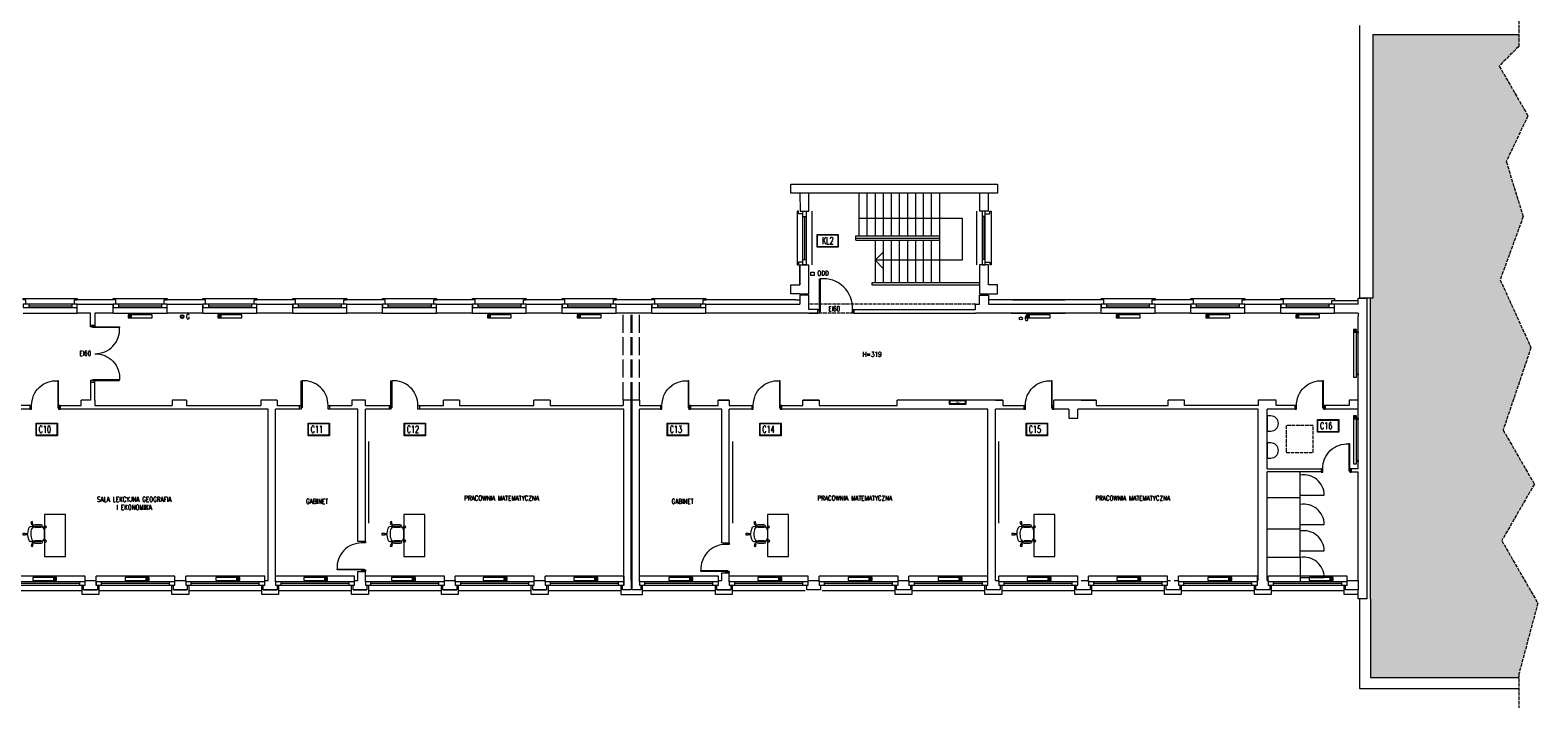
# Model space of a CAD drawing. Header units: millimetres. Extents: x -20020 to 55682, y 3351 to 17623.
# Tile 46 of 49: x 35066 to 40096, y 3665 to 5928. Entities that reach past the tile are written whole.
import ezdxf

# ---------------------------------------------------------------- set-up
doc = ezdxf.new("R2010")
doc.units = ezdxf.units.MM
doc.linetypes.add('ACAD_ISO02W100', pattern=[15, 12, -3])
doc.layers.get('0').update_dxf_attribs({"color": 252, "lineweight": 9})
for name, color, linetype, lineweight in [('0 - przerywana', 252, 'ACAD_ISO02W100', 9), ('0- stolarka', 252, 'Continuous', 9), ('0- widokowe', 252, 'Continuous', 9), ('000 STOLARKA', 252, 'Continuous', 9), ('000- DODATKI', 252, 'Continuous', 9), ('000- ŚCIANY', 252, 'Continuous', 9), ('000-NUMERY SALI', 252, 'Continuous', 9), ('Grzejniki CO na rzucie', 252, 'Continuous', 9), ('PIK_09_MEBLE', 252, 'Continuous', 9)]:
    doc.layers.add(name, color=color, linetype=linetype, lineweight=lineweight)
doc.layers.add('Znaki bezp.', color=10, linetype='Continuous')
doc.styles.add('GENERATED_STYLE_7', font='txt', dxfattribs={"width": 0.8})
doc.styles.get("Standard").update_dxf_attribs({"font": 'romans.shx', "width": 0.7})

# ---------------------------------------------------------------- blocks, each defined once
blk = doc.blocks.new('d90')
at = {"layer": '0- stolarka'}
for points in [[(-270.5, 3071.8), (-270.5, 3161.8), (-267.5, 3161.8), (-267.5, 3071.8), (-270.5, 3071.8)], [(-275.5, 3079.3), (-270.5, 3079.3), (-270.5, 3067.3), (-275.5, 3067.3), (-275.5, 3079.3)], [(-180.5, 3079.3), (-175.5, 3079.3), (-175.5, 3067.3), (-180.5, 3067.3), (-180.5, 3079.3)]]:
    blk.add_lwpolyline(points, dxfattribs=at)
blk.add_lwpolyline([(-180.5, 3079.3, 0.437586), (-267.5, 3161.8, 1.233982)], format="xyb", dxfattribs=at)
blk = doc.blocks.new('drzwi 2x90')
at = {"layer": '0- stolarka'}
for points in [[(5795.1, 5333.8), (5795.1, 5328.8), (5810.1, 5328.8), (5810.1, 5333.8), (5795.1, 5333.8)], [(5802.6, 5328.8), (5712.6, 5328.8), (5712.6, 5325.8), (5802.6, 5325.8), (5802.6, 5328.8)], [(5802.6, 5148.8), (5712.6, 5148.8), (5712.6, 5151.8), (5802.6, 5151.8), (5802.6, 5148.8)], [(5795.1, 5143.8), (5795.1, 5148.8), (5810.1, 5148.8), (5810.1, 5143.8), (5795.1, 5143.8)]]:
    blk.add_lwpolyline(points, dxfattribs=at)
for points in [[(5795.1, 5238.8, -0.437586), (5712.6, 5325.8, -1.233982)], [(5795.1, 5238.8, 0.437586), (5712.6, 5151.8, 1.233982)]]:
    blk.add_lwpolyline(points, format="xyb", dxfattribs=at)
blk = doc.blocks.new('OKNO 01')
at = {"layer": '0- stolarka'}
for points in [[(-526.8, 5012.8), (-706.8, 5012.8), (-706.8, 5001.8), (-526.8, 5001.8), (-526.8, 5012.8)], [(-688.6, 5012.8), (-688.6, 5001.8)], [(-688.6, 5007.3), (-545, 5007.3)], [(-545, 5012.8), (-545, 5001.8)]]:
    blk.add_lwpolyline(points, dxfattribs=at)
at = {"layer": '0- widokowe'}
for points in [[(-706.8, 5027.8), (-706.8, 5031.8), (-526.8, 5031.8), (-526.8, 5027.8)], [(-697.8, 5012.8), (-697.8, 5027.8), (-706.8, 5027.8)], [(-706.8, 4982.8), (-526.8, 4982.8)], [(-535.9, 5012.8), (-535.9, 5027.8), (-526.8, 5027.8)]]:
    blk.add_lwpolyline(points, dxfattribs=at)
blk = doc.blocks.new('OKNO 02')
at = {"layer": '0- stolarka'}
for points in [[(-795.8, 4074.8), (-532.4, 4074.8), (-532.4, 4085.8), (-795.8, 4085.8), (-795.8, 4074.8)], [(-777.7, 4074.8), (-777.7, 4085.8)], [(-550.6, 4080.3), (-777.7, 4080.3)], [(-550.6, 4074.8), (-550.6, 4085.8)]]:
    blk.add_lwpolyline(points, dxfattribs=at)
at = {"layer": '0- widokowe'}
for points in [[(-532.4, 4104.8), (-795.8, 4104.8)], [(-795.8, 4085.8), (-795.8, 4104.8)], [(-532.4, 4085.8), (-532.4, 4104.8)], [(-542.4, 4055.8), (-542.4, 4055.8), (-785.8, 4055.8), (-785.8, 4055.8)]]:
    blk.add_lwpolyline(points, dxfattribs=at)
blk = doc.blocks.new('INNY_P_ALH_LEFT_P_90_80_80_30_10')
for p, q in [((-380, -70), (-280, -70)), ((-380, -90), (-320, -90)), ((-380, -110), (-280, -110)), ((-380, -130), (-320, -130))]:
    blk.add_line(p, q)
for points in [[(-320, -50), (-320, 0), (-280, 0), (-280, -50)], [(280, -50), (280, 0), (320, 0), (320, -50)], [(-400, -150), (400, -150), (400, -50), (-400, -50), (-400, -150)]]:
    blk.add_lwpolyline(points)
blk = doc.blocks.new('GRZEJNIK DUŻY')
for p, q in [((-380, -70), (-280, -70)), ((-380, -90), (-320, -90)), ((-380, -110), (-280, -110)), ((-380, -130), (-320, -130))]:
    blk.add_line(p, q)
for points in [[(-320, -50), (-320, 0), (-280, 0), (-280, -50)], [(1080, -50), (1080, 0), (1120, 0), (1120, -50)], [(-400, -150), (1200, -150), (1200, -50), (-400, -50), (-400, -150)]]:
    blk.add_lwpolyline(points)
blk = doc.blocks.new('Z$W@#14095')
at = {"layer": 'PIK_09_MEBLE', "linetype": 'Continuous'}
for p, q in [((20.7, 60.7), (24.8, 63.6)), ((25.3, 54.2), (20.7, 60.7)), ((24.8, 63.6), (29.4, 57.1)), ((26.9, 55.4), (25.3, 54.2)), ((26.9, 55.4), (27.8, 56.1)), ((31.8, 48.4), (26.9, 55.4)), ((29.4, 57.1), (27.9, 56.1)), ((27.9, 56.1), (33.2, 48.9)), ((34.4, 49.3), (56.9, 56.5)), ((54.1, 63), (36.6, 57.4)), ((39.7, 47.9), (57.2, 53.5)), ((54.1, 63), (54.1, 63)), ((56.9, 56.5), (59.4, 56.5)), ((59.4, 56.5), (62, 56.1)), ((62, 56.1), (64.4, 55.3)), ((64.4, 55.3), (66.7, 54.1)), ((66.6, 57.1), (71.3, 63.5)), ((68.1, 56), (66.6, 57.1)), ((66.7, 54.1), (68.1, 56)), ((69.1, 55.2), (67.8, 53.4)), ((67.8, 53.4), (69.7, 51.8)), ((68, 56), (69, 55.3)), ((70.6, 54.1), (69.1, 55.2)), ((69.7, 51.8), (71.3, 49.8)), ((75.3, 60.6), (70.6, 54.1)), ((71.3, 63.5), (75.3, 60.6)), ((6.1, 16.6), (13.8, 19.1)), ((7.7, 11.9), (6.1, 16.6)), ((15.3, 14.3), (7.7, 11.9)), ((13.8, 19.1), (14.3, 17.3)), ((14.3, 17.3), (22, 19.8)), ((14.7, 16.1), (14.3, 17.3)), ((22.4, 18.5), (14.7, 16.1)), ((14.7, 16.1), (15.3, 14.3)), ((19.9, 38.6), (20.2, 40.2)), ((19.9, 29.1), (19.9, 38.6)), ((22, 19.8), (19.9, 29.1)), ((20.2, 40.2), (20.8, 41.8)), ((20.8, 41.8), (21.6, 43.2)), ((21.6, 43.2), (22.6, 44.5)), ((22, 19.8), (22.4, 18.5)), ((26.2, 9.7), (22.4, 18.5)), ((22.6, 44.5), (23.8, 45.7)), ((23.8, 45.7), (31.8, 48.4)), ((31.7, 2), (26.2, 9.7)), ((32.9, 0.8), (31.7, 2)), ((31.8, 48.5), (33.2, 49)), ((34.3, -0.1), (32.9, 0.8)), ((33.2, 48.9), (34.4, 49.3)), ((47.1, 1), (39, -1.5)), ((39.7, 47.9), (39.7, 47.9)), ((47.1, 1), (48.5, 1.5)), ((47.2, -7.6), (47.1, 1)), ((48.5, 1.4), (48.4, -7.6)), ((49.7, 1.7), (48.5, 1.4)), ((72.2, 9), (49.7, 1.7)), ((70.6, 11.7), (53.1, 6.1)), ((56.2, -3.4), (73.7, 2.2)), ((70.6, 11.7), (70.6, 11.7)), ((71.3, 49.8), (72.6, 47.7)), ((74.3, 10.5), (72.2, 9)), ((72.6, 47.7), (73.6, 45.4)), ((73.6, 45.4), (79.2, 27.8)), ((76.1, 12.3), (74.3, 10.5)), ((77.6, 14.4), (76.1, 12.3)), ((78.8, 16.7), (77.6, 14.4)), ((81, 16), (78.8, 16.7)), ((79.2, 27.8), (79.8, 25.3)), ((79.8, 20.3), (79.2, 17.8)), ((79.2, 17.8), (81.4, 17.1)), ((79.8, 25.3), (80, 22.8)), ((80, 22.8), (79.8, 20.3)), ((80.4, 14.2), (81, 16)), ((88, 11.7), (80.4, 14.2)), ((80.8, 15.7), (81.3, 17.2)), ((81.4, 17.1), (81.9, 18.9)), ((81.9, 18.9), (89.6, 16.4)), ((89.6, 16.4), (88, 11.7)), ((35.8, -0.8), (34.3, -0.1)), ((37.4, -1.3), (35.8, -0.8)), ((39, -1.5), (37.4, -1.3)), ((45.3, -15.6), (45.2, -7.6)), ((45.2, -7.6), (47.2, -7.6)), ((50.3, -15.6), (45.3, -15.6)), ((47.1, -7.5), (48.3, -7.5)), ((48.4, -7.6), (50.2, -7.6)), ((50.2, -7.6), (50.3, -15.6)), ((56.2, -3.4), (56.2, -3.4))]:
    blk.add_line(p, q, dxfattribs=at)
for centre, radius, start, end in [((38.1, 52.6), 5, 107.8491, 287.8491), ((55.6, 58.3), 5, 287.8491, 107.8491), ((58.1, 40.5), 16.2, 53.6526, 58.1201), ((74.9, 37.7), 44, 173.9437, 199.7938), ((41.4, 41.3), 10.3, 130.9193, 174.1814), ((75.8, 34.9), 44, 195.9043, 221.7545), ((50.7, 12.5), 10.3, 221.5167, 264.7788), ((54.6, 1.3), 5, 107.8491, 287.8491), ((72.1, 7), 5, 287.8491, 107.8491), ((63.8, 22.9), 16.2, 337.578, 342.0456)]:
    blk.add_arc(centre, radius, start, end, dxfattribs=at)

msp = doc.modelspace()

# ---------------------------------------------------------------- hatches: boundary and pattern name
at = {"layer": '0- widokowe'}
h = msp.add_hatch(dxfattribs=at)
h.set_pattern_fill('AR-CONC', color=256, scale=0.5)
h.paths.add_polyline_path([(40047.37, 5305.3), (39991, 5489.16), (40063.13, 5641.95), (39967.33, 5807.95), (40032.87, 5873.49), (40032.87, 5912.81), (39546.2, 5912.81), (39546.2, 5032.81), (39538.2, 5032.81), (39538.2, 4028.81), (39538.2, 3767.12), (40032.87, 3767.12), (40032.87, 3778.54), (40061.69, 3886.12), (40096.21, 4014.93), (39975.8, 4223.48), (40084.69, 4412.09), (39980.38, 4592.77), (40073.35, 4868.08), (39970.44, 5094.36)])

# ---------------------------------------------------------------- linework, layer by layer
at = {"layer": '0 - przerywana'}
for points in [[(40032.87, 5975.67), (40032.87, 5873.49), (39967.33, 5807.95), (40063.13, 5641.95), (39991, 5489.16), (40047.37, 5305.3), (39970.44, 5094.36), (40073.35, 4868.08), (39980.38, 4592.77), (40084.69, 4412.09), (39975.8, 4223.48), (40096.21, 4014.93), (40061.69, 3886.12), (40032.87, 3778.54), (40032.87, 3665.28)], [(38219.61, 5012.81), (37664.29, 5012.81)], [(37814.29, 4982.81), (37664.29, 4982.81)], [(39256.66, 4607.44), (39256.66, 4517.44), (39346.66, 4517.44), (39346.66, 4607.44), (39256.66, 4607.44)]]:
    msp.add_lwpolyline(points, dxfattribs=at)
at = {"layer": '0 - przerywana', "ltscale": 5}
for points in [[(37044.9, 4692.81), (37044.9, 4982.81)], [(37071.29, 4692.81), (37071.29, 4982.81)], [(37074.3, 4692.81), (37074.3, 4982.81)], [(37098.9, 4692.81), (37098.9, 4982.81)]]:
    msp.add_lwpolyline(points, dxfattribs=at)
at = {"layer": '0- stolarka'}
for points in [[(37699.29, 4987.31), (37699.29, 5097.31), (37702.29, 5097.31), (37702.29, 4987.31), (37699.29, 4987.31)], [(37694.29, 4994.81), (37699.29, 4994.81), (37699.29, 4982.81), (37694.29, 4982.81), (37694.29, 4994.81)], [(37809.29, 4994.81), (37814.29, 4994.81), (37814.29, 4982.81), (37809.29, 4982.81), (37809.29, 4994.81)], [(38818.94, 5012.81), (38638.94, 5012.81), (38638.94, 5001.81), (38818.94, 5001.81), (38818.94, 5012.81)], [(38657.11, 5012.81), (38657.11, 5001.81)], [(38657.11, 5007.31), (38800.77, 5007.31)], [(38800.77, 5001.81), (38800.77, 5012.81)], [(39118.6, 5012.81), (38938.6, 5012.81), (38938.6, 5001.81), (39118.6, 5001.81), (39118.6, 5012.81)], [(38956.77, 5012.81), (38956.77, 5001.81)], [(38956.77, 5007.31), (39100.43, 5007.31)], [(39100.43, 5001.81), (39100.43, 5012.81)], [(39418.26, 5012.81), (39238.26, 5012.81), (39238.26, 5001.81), (39418.26, 5001.81), (39418.26, 5012.81)], [(39256.43, 5012.81), (39256.43, 5001.81)], [(39256.43, 5007.31), (39400.09, 5007.31)], [(39400.09, 5001.81), (39400.09, 5012.81)], [(39193.43, 4367.48), (39303.43, 4367.48), (39303.43, 4452.81)], [(39193.43, 4263.48), (39303.43, 4263.48), (39303.43, 4367.48)], [(39193.43, 4168.81), (39303.43, 4168.81), (39303.43, 4266.81)], [(39303.43, 4168.81), (39303.43, 4085.81)], [(36802.09, 4074.81), (36802.09, 4085.81)]]:
    msp.add_lwpolyline(points, dxfattribs=at)
for points in [[(37809.29, 4994.81, 0.4668685), (37702.29, 5097.31, 1.2339823)], [(39193.43, 4639.78), (39193.43, 4589.35), (39205.21, 4589.35, 1), (39205.21, 4639.78), (39193.43, 4639.78)], [(39193.43, 4549.78), (39193.43, 4499.35), (39205.21, 4499.35, 1), (39205.21, 4549.78), (39193.43, 4549.78)], [(39303.43, 4375.84), (39383.43, 4375.84, 0.4617866), (39303.43, 4442.47, 0.8329065)], [(39303.43, 4277.84), (39383.43, 4277.84, 0.4617866), (39303.43, 4344.47, 0.8329065)], [(39303.43, 4189.17), (39383.43, 4189.17, 0.4617866), (39303.43, 4255.8, 0.8329065)], [(39303.43, 4100.5), (39383.43, 4100.5, 0.4617866), (39303.43, 4167.13, 0.8329065)]]:
    msp.add_lwpolyline(points, format="xyb", dxfattribs=at)
at = {"layer": '0- widokowe'}
for points in [[(39501.2, 5942.81), (39501.2, 5032.81)], [(39546.2, 5912.81), (39546.2, 5032.81)], [(39546.2, 5912.81), (40032.87, 5912.81)], [(37830.81, 5383.81), (37830.81, 5241.4)], [(37857.81, 5383.81), (37857.81, 5241.4)], [(37884.81, 5383.81), (37884.81, 5241.4)], [(37911.81, 5383.81), (37911.81, 5241.4)], [(37938.81, 5383.81), (37938.81, 5241.4)], [(37965.81, 5383.81), (37965.81, 5241.4)], [(37992.81, 5383.81), (37992.81, 5241.4)], [(38019.81, 5383.81), (38019.81, 5241.4)], [(38045.81, 5383.81), (38045.81, 5241.4)], [(38071.81, 5383.81), (38071.81, 5241.4)], [(38099.81, 5383.81), (38099.81, 5083.81)], [(37830.81, 5300.47), (38175.84, 5300.47), (38175.84, 5159.34), (37884.81, 5159.5), (37911.81, 5186.5)], [(37820.91, 5226.22), (37820.91, 5241.4)], [(37820.91, 5241.4), (38099.81, 5241.4)], [(37820.91, 5233.81), (38099.81, 5233.81)], [(37820.91, 5226.22), (38099.81, 5226.22)], [(37884.81, 5226.22), (37884.81, 5083.81)], [(37911.81, 5226.22), (37911.81, 5083.81)], [(37938.81, 5226.22), (37938.81, 5083.81)], [(37965.81, 5226.22), (37965.81, 5083.81)], [(37992.81, 5226.22), (37992.81, 5083.81)], [(38019.81, 5226.22), (38019.81, 5083.81)], [(38045.81, 5226.22), (38045.81, 5083.81)], [(38071.81, 5226.22), (38071.81, 5083.81)], [(38233.81, 5143.81), (38233.81, 5083.81), (37874.32, 5083.81)], [(37884.81, 5159.5), (37911.81, 5132.5)], [(37874.32, 5083.81), (37874.32, 5077.81), (38233.81, 5077.81)], [(38638.94, 5027.81), (38638.94, 5031.81), (38818.94, 5031.81), (38818.94, 5027.81)], [(38938.6, 5027.81), (38938.6, 5031.81), (39118.6, 5031.81), (39118.6, 5027.81)], [(39238.26, 5027.81), (39238.26, 5031.81), (39418.26, 5031.81), (39418.26, 5024.81)], [(39546.2, 5032.81), (39501.2, 5032.81)], [(39538.2, 4028.81), (39538.2, 4028.81), (39538.2, 5032.81)], [(35213.9, 5012.81), (35213.9, 5027.81), (35222.99, 5027.81)], [(35351.66, 5012.81), (35351.66, 5027.81), (35222.99, 5027.81)], [(35513.57, 5012.81), (35513.57, 5027.81), (35522.65, 5027.81)], [(35651.32, 5012.81), (35651.32, 5027.81), (35522.65, 5027.81)], [(35813.23, 5012.81), (35813.23, 5027.81), (35822.31, 5027.81)], [(35813.23, 5012.81), (35813.23, 5027.81), (35822.31, 5027.81)], [(35950.98, 5012.81), (35950.98, 5027.81), (35822.31, 5027.81)], [(36112.89, 5012.81), (36112.89, 5027.81), (36121.98, 5027.81)], [(36112.89, 5012.81), (36112.89, 5027.81), (36121.98, 5027.81)], [(36250.64, 5012.81), (36250.64, 5027.81), (36121.98, 5027.81)], [(36412.55, 5012.81), (36412.55, 5027.81), (36421.64, 5027.81)], [(36412.55, 5012.81), (36412.55, 5027.81), (36421.64, 5027.81)], [(36550.31, 5012.81), (36550.31, 5027.81), (36421.64, 5027.81)], [(36712.22, 5012.81), (36712.22, 5027.81), (36721.3, 5027.81)], [(36849.97, 5012.81), (36849.97, 5027.81), (36721.3, 5027.81)], [(37011.88, 5012.81), (37011.88, 5027.81), (37020.96, 5027.81)], [(37011.88, 5012.81), (37011.88, 5027.81), (37020.96, 5027.81)], [(37149.63, 5012.81), (37149.63, 5027.81), (37020.96, 5027.81)], [(37311.54, 5012.81), (37311.54, 5027.81), (37320.63, 5027.81)], [(37620.29, 5027.81), (37620.29, 5027.81), (37320.63, 5027.81)], [(37620.29, 5027.81), (37634.29, 5027.81)], [(38344.26, 5027.81), (38519.28, 5027.81), (38263.81, 5027.81)], [(38647.94, 5012.81), (38647.94, 5027.81), (38519.28, 5027.81)], [(38638.94, 4982.81), (38818.94, 4982.81)], [(38809.85, 5012.81), (38809.85, 5027.81), (38818.94, 5027.81)], [(38947.61, 5012.81), (38947.61, 5027.81), (38818.94, 5027.81)], [(38938.6, 4982.81), (39118.6, 4982.81)], [(39109.52, 5012.81), (39109.52, 5027.81), (39118.6, 5027.81)], [(39247.27, 5012.81), (39247.27, 5027.81), (39118.6, 5027.81)], [(39238.26, 4982.81), (39418.26, 4982.81)], [(39409.18, 5012.81), (39409.18, 5024.81), (39496.2, 5024.81)], [(35295.39, 4074.81), (35295.39, 4043.81), (35239.39, 4043.81), (35239.39, 4074.81)], [(35595.05, 4074.81), (35595.05, 4043.81), (35539.05, 4043.81), (35539.05, 4074.81)], [(35894.71, 4074.81), (35894.71, 4043.81), (35838.71, 4043.81), (35838.71, 4074.81)], [(36194.38, 4074.81), (36194.38, 4043.81), (36138.38, 4043.81), (36138.38, 4074.81)], [(36494.04, 4074.81), (36494.04, 4043.81), (36438.04, 4043.81), (36438.04, 4074.81)], [(36793.92, 4074.81), (36793.92, 4043.81), (36737.7, 4043.81), (36737.7, 4074.81)], [(37036.69, 4074.81), (37036.69, 4043.81), (37108.9, 4043.81), (37108.9, 4074.81)], [(37408.35, 4074.81), (37408.35, 4043.81), (37352.35, 4043.81), (37352.35, 4074.81)], [(38007.67, 4074.81), (38007.67, 4043.81), (37951.67, 4043.81), (37951.67, 4074.81)], [(38307.34, 4074.81), (38307.34, 4043.81), (38251.34, 4043.81), (38251.34, 4074.81)], [(38607, 4074.81), (38607, 4043.81), (38551, 4043.81), (38551, 4074.81)], [(38906.66, 4074.81), (38906.66, 4043.81), (38850.66, 4043.81), (38850.66, 4074.81)], [(39206.32, 4074.81), (39206.32, 4043.81), (39150.32, 4043.81), (39150.32, 4074.81)], [(39496.2, 4043.81), (39449.99, 4043.81), (39449.99, 4074.81)], [(39501.2, 4028.81), (39501.2, 3730.12)], [(39538.2, 4028.81), (39538.2, 3767.12)], [(39501.2, 3730.12), (40032.87, 3730.12)], [(39538.2, 3767.12), (40032.87, 3767.12)]]:
    msp.add_lwpolyline(points, dxfattribs=at)
at = {"layer": '000- DODATKI'}
msp.add_lwpolyline([(37670.46, 5120.07), (37681.42, 5120.07), (37681.42, 5109.1), (37670.46, 5109.1)], close=True, dxfattribs=at)
for points in [[(36194.81, 4554.23), (36194.81, 4281.38)], [(37408.78, 4554.23), (37408.78, 4281.38)], [(38296.55, 4554.23), (38296.55, 4281.38)]]:
    msp.add_lwpolyline(points, dxfattribs=at)
msp.add_circle((38371.07, 4965.36), 5.18, dxfattribs=at)
at = {"layer": '000- ŚCIANY'}
for points in [[(37634.29, 5383.81), (37604.29, 5383.81), (37604.29, 5413.81), (38263.81, 5413.81), (38293.81, 5413.81), (38293.81, 5383.81), (37664.29, 5383.81)], [(37664.47, 5323.81), (37664.29, 5383.81), (37634.29, 5383.81), (37634.47, 5323.81)], [(38263.81, 5323.81), (38263.81, 5383.81), (38233.81, 5383.81), (38233.81, 5323.81)], [(38233.81, 5383.81), (38233.81, 5323.81)], [(37634.47, 5323.81), (37664.47, 5323.81)], [(38263.81, 5323.81), (38233.81, 5323.81)], [(37634.29, 5047.81), (37664.29, 5047.81), (37664.29, 5143.81)], [(37634.29, 5143.81), (37634.29, 5077.81)], [(37634.29, 5077.81), (37634.29, 5143.81), (37664.29, 5143.81)], [(38233.81, 5143.81), (38233.81, 5047.81)], [(38263.81, 5143.81), (38233.81, 5143.81)], [(38263.81, 5077.81), (38263.81, 5143.81)], [(37634.29, 5047.81), (37604.29, 5047.81), (37604.29, 5077.81), (37634.29, 5077.81)], [(37664.29, 4994.81), (37664.29, 5042.81), (37634.29, 5042.81), (37634.29, 5012.81)], [(38233.81, 5047.81), (38263.81, 5047.81), (38293.81, 5047.81), (38293.81, 5077.81), (38263.81, 5077.81)], [(38233.81, 5047.81), (38263.81, 5047.81)], [(38233.81, 5012.81), (38233.81, 5042.81), (38263.81, 5042.81), (38263.81, 5012.81)], [(39496.2, 5012.81), (39496.2, 5032.81), (39526.2, 5032.81)], [(39526.2, 4972.81), (39526.2, 5032.81)], [(35222.99, 4982.81), (35222.99, 5012.81)], [(35222.99, 5012.81), (35342.65, 5012.81)], [(35266.85, 4982.81), (35222.99, 4982.81)], [(35266.85, 4977.81), (35266.85, 4982.81)], [(35342.65, 4982.81), (35281.85, 4982.81)], [(35281.85, 4982.81), (35281.85, 4977.81)], [(35342.65, 4982.81), (35342.65, 5012.81)], [(35522.65, 4982.81), (35522.65, 5012.81)], [(35522.65, 5012.81), (35642.31, 5012.81)], [(35642.31, 4982.81), (35522.65, 4982.81)], [(35642.31, 4982.81), (35642.31, 5012.81)], [(35822.31, 4982.81), (35822.31, 5012.81)], [(35822.31, 5012.81), (35941.98, 5012.81)], [(35822.31, 4982.81), (35822.31, 5012.81)], [(35941.98, 4982.81), (35822.31, 4982.81)], [(35941.98, 4982.81), (35941.98, 5012.81)], [(36121.98, 4982.81), (36121.98, 5012.81)], [(36121.98, 5012.81), (36241.64, 5012.81)], [(36121.98, 4982.81), (36121.98, 5012.81)], [(36241.64, 4982.81), (36121.98, 4982.81)], [(36241.64, 4982.81), (36241.64, 5012.81)], [(36421.64, 4982.81), (36421.64, 5012.81)], [(36421.64, 5012.81), (36541.3, 5012.81)], [(36541.3, 4982.81), (36421.64, 4982.81)], [(36541.3, 4982.81), (36541.3, 5012.81)], [(36721.3, 4982.81), (36721.3, 5012.81)], [(36721.3, 5012.81), (36840.96, 5012.81)], [(36840.96, 4982.81), (36721.3, 4982.81)], [(36840.96, 4982.81), (36840.96, 5012.81)], [(37020.96, 4982.81), (37020.96, 5012.81)], [(37020.96, 5012.81), (37140.63, 5012.81)], [(37020.96, 4982.81), (37020.96, 5012.81)], [(37140.63, 4982.81), (37020.96, 4982.81)], [(37140.63, 4982.81), (37140.63, 5012.81)], [(37320.63, 4982.81), (37320.63, 5012.81)], [(37320.63, 5012.81), (37440.29, 5012.81)], [(37620.29, 4982.81), (37320.63, 4982.81)], [(37440.29, 5012.81), (37634.29, 5012.81)], [(37620.29, 5012.81), (37634.29, 5012.81)], [(37664.29, 4982.81), (37620.29, 4982.81)], [(37664.29, 4982.81), (37694.29, 4982.81), (37694.29, 4994.81), (37664.29, 4994.81)], [(37814.29, 4982.81), (37814.29, 4994.81), (38219.61, 4994.81)], [(37814.29, 4982.81), (38219.61, 4982.81)], [(38219.61, 4994.81), (38219.61, 5012.81)], [(38219.61, 5012.81), (38233.81, 5012.81)], [(38339.28, 4982.81), (38219.61, 4982.81)], [(38263.81, 5012.81), (38339.28, 5012.81)], [(38339.28, 5012.81), (38638.94, 5012.81)], [(38339.28, 4982.81), (38519.28, 4982.81)], [(38638.94, 4982.81), (38339.28, 4982.81)], [(38638.94, 4982.81), (38638.94, 5012.81)], [(38818.94, 4982.81), (38818.94, 5012.81)], [(38818.94, 5012.81), (38938.6, 5012.81)], [(38938.6, 4982.81), (38818.94, 4982.81)], [(38938.6, 4982.81), (38938.6, 5012.81)], [(39118.6, 4982.81), (39118.6, 5012.81)], [(39118.6, 5012.81), (39238.26, 5012.81)], [(39238.26, 4982.81), (39118.6, 4982.81)], [(39238.26, 4982.81), (39238.26, 5012.81)], [(39496.2, 5012.81), (39418.26, 5012.81)], [(39418.26, 4982.81), (39418.26, 5012.81)], [(39496.2, 4982.81), (39418.26, 4982.81)], [(39496.2, 4982.81), (39496.2, 4972.81)], [(35266.85, 4942.81), (35266.85, 4977.81)], [(35266.85, 4942.63), (35281.85, 4942.63)], [(35281.85, 4977.81), (35281.85, 4942.81)], [(39496.2, 4692.81), (39496.2, 4972.81)], [(39496.2, 4462.81), (39496.2, 4972.81)], [(39526.2, 4028.81), (39526.2, 4972.81)], [(35266.85, 4752.63), (35266.85, 4697.81)], [(35266.85, 4752.63), (35281.85, 4752.63)], [(35281.85, 4697.81), (35281.85, 4752.63)], [(35065.94, 4662.81), (35065.94, 4674.81), (34985.94, 4674.81), (34985.94, 4692.81)], [(35165.94, 4674.81), (35235.94, 4674.81), (35235.94, 4692.81)], [(35266.85, 4692.81), (35235.94, 4692.81)], [(35266.85, 4697.81), (35266.85, 4692.81)], [(35281.85, 4692.81), (35281.85, 4697.81)], [(35281.85, 4692.81), (35281.85, 4674.81)], [(35587.03, 4692.81), (35540.03, 4692.81)], [(35540.03, 4692.81), (35540.03, 4674.81)], [(35587.03, 4692.81), (35587.03, 4674.81)], [(35890.03, 4692.81), (35836.03, 4692.81)], [(35836.03, 4692.81), (35836.03, 4674.81)], [(35890.03, 4692.81), (35890.03, 4674.57)], [(36184.59, 4692.81), (36139.03, 4692.81)], [(36139.03, 4692.81), (36139.03, 4674.81)], [(36184.59, 4674.81), (36184.59, 4692.81)], [(36364.59, 4674.81), (36444.59, 4674.81), (36444.59, 4692.81)], [(36498.59, 4692.81), (36444.59, 4692.81)], [(36498.59, 4692.81), (36498.59, 4674.81), (36746.59, 4674.81), (36746.59, 4692.81)], [(36800.59, 4692.81), (36746.59, 4692.81)], [(36800.59, 4692.81), (36800.59, 4674.81), (37044.9, 4674.81)], [(37098.9, 4692.81), (37044.9, 4692.81)], [(37044.9, 4692.81), (37044.9, 4674.81)], [(37071.29, 4090.81), (37071.29, 4692.81)], [(37074.3, 4090.81), (37074.3, 4692.81)], [(37098.9, 4692.81), (37098.9, 4674.81)], [(37398.56, 4692.81), (37361.56, 4692.81)], [(37361.56, 4674.81), (37361.56, 4692.81), (37398.56, 4692.81), (37398.56, 4674.81)], [(37573.56, 4662.81), (37573.56, 4674.81), (37643.56, 4674.81), (37643.56, 4692.81), (37698.23, 4692.81), (37698.23, 4674.81), (37698.23, 4674.81), (37888.23, 4674.81)], [(37698.23, 4692.81), (37643.56, 4692.81)], [(37888.23, 4674.81), (37958.23, 4674.81), (37958.23, 4692.81)], [(38311.34, 4692.81), (37958.23, 4692.81)], [(38286.34, 4692.81), (38311.34, 4692.81), (38311.34, 4674.81), (38311.34, 4674.81), (38381.34, 4674.81), (38381.34, 4662.81)], [(38623, 4692.81), (38481.34, 4692.81)], [(38481.34, 4662.81), (38481.34, 4692.81)], [(38573, 4692.81), (38623, 4692.81), (38623, 4674.81)], [(38693, 4674.81), (38693, 4674.81), (38863, 4674.81), (38863, 4692.81)], [(38917, 4692.81), (38863, 4692.81)], [(39003, 4674.81), (38917, 4674.81), (38917, 4692.81)], [(39169.43, 4692.81), (39163.43, 4692.81), (39163.43, 4674.81), (39003, 4674.81)], [(39223.43, 4692.81), (39169.43, 4692.81)], [(39223.43, 4674.81), (39223.43, 4692.81)], [(39496.2, 4692.81), (39466.2, 4692.81)], [(39466.2, 4692.81), (39466.2, 4674.81)], [(35065.94, 4662.81), (34985.94, 4662.81)], [(35165.94, 4674.81), (35165.94, 4662.81)], [(35859.93, 4662.81), (35165.94, 4662.81)], [(35281.85, 4674.81), (35540.03, 4674.81)], [(35587.03, 4674.81), (35836.03, 4674.81)], [(35859.93, 4090.81), (35859.93, 4662.81)], [(35964.93, 4662.81), (35884.93, 4662.81)], [(35884.93, 4090.81), (35884.93, 4662.81)], [(35890.03, 4674.81), (35964.93, 4674.81)], [(35964.93, 4662.81), (35964.93, 4674.81)], [(36064.93, 4674.81), (36064.93, 4662.81)], [(36064.93, 4674.81), (36139.03, 4674.81)], [(36159.59, 4662.81), (36064.93, 4662.81)], [(36159.59, 4220.81), (36159.59, 4662.81)], [(36184.59, 4674.81), (36264.59, 4674.81), (36264.59, 4662.81)], [(36264.59, 4662.81), (36184.59, 4662.81)], [(36184.59, 4220.81), (36184.59, 4662.81)], [(36364.59, 4674.81), (36364.59, 4662.81)], [(37046.69, 4662.81), (36364.59, 4662.81)], [(37046.69, 4090.81), (37046.69, 4662.81)], [(37098.9, 4674.81), (37168.9, 4674.81), (37168.9, 4662.81)], [(37168.9, 4662.81), (37098.9, 4662.81)], [(37098.9, 4090.81), (37098.9, 4662.81)], [(37268.9, 4674.81), (37268.9, 4662.81)], [(37268.9, 4674.81), (37361.56, 4674.81)], [(37373.56, 4662.81), (37268.9, 4662.81)], [(37373.56, 4662.81), (37361.56, 4662.81)], [(37373.56, 4215.81), (37373.56, 4662.81)], [(37398.56, 4674.81), (37473.56, 4674.81), (37473.56, 4662.81)], [(37473.56, 4662.81), (37398.56, 4662.81)], [(37398.56, 4215.81), (37398.56, 4662.81)], [(37888.23, 4662.81), (37573.56, 4662.81)], [(38261.34, 4662.81), (37888.23, 4662.81)], [(38261.34, 4090.81), (38261.34, 4662.81)], [(38381.34, 4662.81), (38286.34, 4662.81)], [(38286.34, 4090.81), (38286.34, 4662.81)], [(38531, 4662.81), (38481.34, 4662.81)], [(38531, 4662.81), (38531, 4632.81), (38561, 4632.81)], [(39163.43, 4662.81), (38561, 4662.81)], [(38561, 4632.81), (38561, 4662.81)], [(38623, 4674.81), (38693, 4674.81), (38693, 4674.81)], [(39163.43, 4090.81), (39163.43, 4090.81), (39163.43, 4662.81)], [(39286.2, 4662.81), (39193.43, 4662.81)], [(39193.43, 4462.81), (39193.43, 4662.81)], [(39286.2, 4662.81), (39286.2, 4674.81), (39223.43, 4674.81)], [(39466.2, 4674.81), (39386.2, 4674.81), (39386.2, 4662.81)], [(39496.2, 4662.81), (39386.2, 4662.81)], [(39193.43, 4462.81), (39373.43, 4462.81), (39373.43, 4452.81), (39193.43, 4452.81)], [(39193.43, 4090.81), (39193.43, 4452.81)], [(39496.2, 4462.81), (39473.43, 4462.81), (39473.43, 4452.81), (39496.2, 4452.81)], [(39496.2, 4090.81), (39496.2, 4452.81)], [(36184.59, 4220.81), (36159.59, 4220.81)], [(37373.56, 4215.81), (37398.56, 4215.81)], [(35249.39, 4090.81), (35285.6, 4090.81), (35285.6, 4074.81), (35290.6, 4074.81), (35290.6, 4058.81), (35244.39, 4058.81), (35244.39, 4074.81), (35249.39, 4074.81), (35249.39, 4090.81)], [(35549.05, 4090.81), (35585.27, 4090.81), (35585.27, 4074.81), (35590.27, 4074.81), (35590.27, 4058.81), (35544.05, 4058.81), (35544.05, 4074.81), (35549.05, 4074.81), (35549.05, 4090.81)], [(35884.93, 4090.81), (35884.93, 4074.81), (35889.93, 4074.81), (35889.93, 4058.81), (35843.71, 4058.81), (35843.71, 4074.81), (35848.71, 4074.81), (35848.71, 4090.81)], [(35848.71, 4090.81), (35859.93, 4090.81)], [(36184.59, 4090.81), (36184.59, 4074.81), (36189.59, 4074.81), (36189.59, 4058.81), (36143.38, 4058.81), (36143.38, 4074.81), (36148.38, 4074.81), (36148.38, 4090.81)], [(36148.38, 4090.81), (36159.59, 4090.81)], [(36159.59, 4090.81), (36159.59, 4120.81)], [(36159.59, 4120.81), (36184.59, 4120.81)], [(36184.59, 4090.81), (36184.59, 4120.81)], [(36448.04, 4090.81), (36484.25, 4090.81), (36484.25, 4074.81), (36489.25, 4074.81), (36489.25, 4058.81), (36443.04, 4058.81), (36443.04, 4074.81), (36448.04, 4074.81), (36448.04, 4090.81)], [(36747.7, 4090.81), (36783.92, 4090.81), (36783.92, 4074.81), (36788.92, 4074.81), (36788.92, 4058.81), (36742.7, 4058.81), (36742.7, 4074.81), (36747.7, 4074.81), (36747.7, 4090.81)], [(36747.7, 4090.81), (36783.92, 4090.81)], [(37071.29, 4090.81), (37071.29, 4058.81), (37054.55, 4058.81), (37041.69, 4058.81), (37041.69, 4074.81), (37046.69, 4074.81), (37046.69, 4090.81), (37047.36, 4090.81)], [(37098.9, 4090.81), (37098.9, 4090.81), (37098.9, 4074.81), (37103.9, 4074.81), (37103.9, 4058.81), (37074.3, 4058.81), (37074.3, 4058.81), (37074.3, 4090.81)], [(37398.56, 4090.81), (37398.56, 4074.81), (37403.56, 4074.81), (37403.56, 4058.81), (37357.35, 4058.81), (37357.35, 4074.81), (37362.35, 4074.81), (37362.35, 4090.81)], [(37362.35, 4090.81), (37373.56, 4090.81)], [(37373.56, 4090.81), (37373.56, 4115.81)], [(37373.56, 4115.81), (37398.56, 4115.81)], [(37398.56, 4090.81), (37398.56, 4115.81)], [(37662.01, 4090.81), (37698.23, 4090.81), (37698.23, 4074.81), (37703.23, 4074.81), (37703.23, 4058.81), (37657.01, 4058.81), (37657.01, 4074.81), (37662.01, 4074.81), (37662.01, 4090.81)], [(37961.67, 4090.81), (37997.89, 4090.81), (37997.89, 4074.81), (38002.89, 4074.81), (38002.89, 4058.81), (37956.67, 4058.81), (37956.67, 4074.81), (37961.67, 4074.81), (37961.67, 4090.81)], [(38286.34, 4090.81), (38297.55, 4090.81), (38297.55, 4074.81), (38302.55, 4074.81), (38302.55, 4058.81), (38256.34, 4058.81), (38256.34, 4074.81), (38261.34, 4074.81), (38261.34, 4090.81)], [(38573, 4090.81), (38597.21, 4090.81), (38597.21, 4074.81), (38602.21, 4074.81), (38602.21, 4058.81), (38556, 4058.81), (38556, 4074.81), (38561, 4074.81), (38561, 4090.81)], [(38883.12, 4090.81), (38896.88, 4090.81), (38896.88, 4074.81), (38901.88, 4074.81), (38901.88, 4058.81), (38855.66, 4058.81), (38855.66, 4074.81), (38860.66, 4074.81), (38860.66, 4090.81)], [(38860.66, 4090.81), (38871.12, 4090.81)], [(39193.43, 4090.81), (39196.54, 4090.81), (39196.54, 4074.81), (39201.54, 4074.81), (39201.54, 4058.81), (39155.32, 4058.81), (39155.32, 4074.81), (39160.32, 4074.81), (39160.32, 4090.81)], [(39160.32, 4090.81), (39163.43, 4090.81)], [(39496.2, 4058.81), (39454.99, 4058.81), (39454.99, 4074.81), (39459.99, 4074.81), (39459.99, 4090.81)], [(39459.99, 4090.81), (39496.2, 4090.81), (39496.2, 4058.81)], [(35244.39, 4058.81), (35290.6, 4058.81)], [(35544.05, 4058.81), (35590.27, 4058.81)], [(35843.71, 4058.81), (35889.93, 4058.81)], [(36143.38, 4058.81), (36189.59, 4058.81)], [(36443.04, 4058.81), (36489.25, 4058.81)], [(36742.7, 4058.81), (36788.92, 4058.81)], [(37357.35, 4058.81), (37403.56, 4058.81)], [(39526.2, 4028.81), (39496.2, 4028.81), (39496.2, 4058.81)]]:
    msp.add_lwpolyline(points, dxfattribs=at)
at = {"layer": '000-NUMERY SALI'}
for points in [[(37691.37, 5245.64), (37762.27, 5245.64), (37762.27, 5203.44), (37691.37, 5203.44)], [(37692.87, 5244.14), (37760.77, 5244.14), (37760.77, 5204.94), (37692.87, 5204.94)], [(35086.1, 4615.8), (35157, 4615.8), (35157, 4573.6), (35086.1, 4573.6)], [(35087.6, 4614.3), (35155.5, 4614.3), (35155.5, 4575.1), (35087.6, 4575.1)], [(35993.55, 4615.8), (36064.45, 4615.8), (36064.45, 4573.6), (35993.55, 4573.6)], [(35995.05, 4614.3), (36062.95, 4614.3), (36062.95, 4575.1), (35995.05, 4575.1)], [(36314.01, 4615.8), (36384.91, 4615.8), (36384.91, 4573.6), (36314.01, 4573.6)], [(36315.51, 4614.3), (36383.41, 4614.3), (36383.41, 4575.1), (36315.51, 4575.1)], [(37191.53, 4615.8), (37262.42, 4615.8), (37262.42, 4573.6), (37191.53, 4573.6)], [(37193.03, 4614.3), (37260.93, 4614.3), (37260.93, 4575.1), (37193.03, 4575.1)], [(37500.4, 4615.8), (37571.3, 4615.8), (37571.3, 4573.6), (37500.4, 4573.6)], [(37501.9, 4614.3), (37569.8, 4614.3), (37569.8, 4575.1), (37501.9, 4575.1)], [(38389.3, 4615.8), (38460.2, 4615.8), (38460.2, 4573.6), (38389.3, 4573.6)], [(38390.8, 4614.3), (38458.7, 4614.3), (38458.7, 4575.1), (38390.8, 4575.1)], [(39360.96, 4627.66), (39431.85, 4627.66), (39431.85, 4585.46), (39360.96, 4585.46)], [(39362.46, 4626.16), (39430.36, 4626.16), (39430.36, 4586.96), (39362.46, 4586.96)]]:
    msp.add_lwpolyline(points, close=True, dxfattribs=at)
at = {"layer": 'Defpoints'}
msp.add_circle((35572.96, 4971), 5.18, dxfattribs=at)
at = {"layer": 'PIK_09_MEBLE'}
for points in [[(35183.86, 4170.84), (35183.86, 4310.84), (35113.86, 4310.84), (35113.86, 4170.84), (35183.86, 4170.84)], [(36382.51, 4170.84), (36382.51, 4310.84), (36312.51, 4310.84), (36312.51, 4170.84), (36382.51, 4170.84)], [(37596.48, 4170.84), (37596.48, 4310.84), (37526.48, 4310.84), (37526.48, 4170.84), (37596.48, 4170.84)], [(38484.26, 4170.84), (38484.26, 4310.84), (38414.26, 4310.84), (38414.26, 4170.84), (38484.26, 4170.84)]]:
    msp.add_lwpolyline(points, dxfattribs=at)
at = {"layer": 'Znaki bezp.'}
msp.add_lwpolyline([(38134.78, 4692.81), (38186.87, 4692.81), (38186.87, 4678.85), (38134.78, 4678.85)], close=True, dxfattribs=at)

# ---------------------------------------------------------------- block references
at = {"xscale": 0.1, "yscale": 0.1, "zscale": 0.1, "rotation": 270}
for p in [(39496.2, 4888.9), (39496.2, 4600.19)]:
    msp.add_blockref('GRZEJNIK DUŻY', p, dxfattribs=at)
at = {"layer": '000 STOLARKA', "xscale": -1, "rotation": 90}
msp.add_blockref('OKNO 01', (42656.78, 4617.02), dxfattribs=at)
at = {"layer": '000 STOLARKA'}
for name, p, rotation in [('OKNO 01', (33240, 4617.02), 270), ('d90', (39251.93, 4396.33), 90.00000000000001), ('d90', (40465.9, 4391.33), 90.00000000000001)]:
    msp.add_blockref(name, p, dxfattribs=dict(at, rotation=rotation))
for name, p in [('OKNO 01', (35749.78, 0)), ('OKNO 01', (36049.45, 0)), ('OKNO 01', (36349.11, 0)), ('OKNO 01', (36648.77, 0)), ('OKNO 01', (36948.43, 0)), ('OKNO 01', (37248.1, 0)), ('OKNO 01', (37547.76, 0)), ('OKNO 01', (37847.42, 0)), ('d90', (36240.45, 1595.48)), ('d90', (36540.11, 1595.48)), ('OKNO 02', (35781.78, 0)), ('OKNO 02', (36081.44, 0)), ('OKNO 02', (36381.1, 0)), ('OKNO 02', (36680.77, 0)), ('OKNO 02', (36980.43, 0)), ('OKNO 02', (37280.09, 0)), ('OKNO 02', (37579.75, 0)), ('OKNO 02', (37894.74, 0)), ('OKNO 02', (38194.4, 0)), ('OKNO 02', (38494.06, 0)), ('OKNO 02', (38793.73, 0)), ('OKNO 02', (39093.39, 0)), ('OKNO 02', (39393.05, 0)), ('OKNO 02', (39692.71, 0)), ('OKNO 02', (39992.38, 0))]:
    msp.add_blockref(name, p, dxfattribs=at)
at = {"layer": '000 STOLARKA', "xscale": -1}
for name, p in [('drzwi 2x90', (41076.97, -391.17)), ('d90', (34890.42, 1595.48)), ('d90', (36993.38, 1595.48)), ('d90', (37298.04, 1595.48)), ('d90', (38205.82, 1595.48)), ('d90', (39110.68, 1595.48)), ('d90', (39197.91, 1384.48))]:
    msp.add_blockref(name, p, dxfattribs=at)
at = {"layer": 'Grzejniki CO na rzucie', "xscale": 0.1, "yscale": 0.1, "zscale": 0.1}
for p in [(35432.65, 4982.81), (35732.31, 4982.81), (36631.3, 4982.81), (36930.96, 4982.81), (38429.28, 4982.81), (38728.94, 4982.81), (39028.6, 4982.81), (39328.26, 4982.81)]:
    msp.add_blockref('INNY_P_ALH_LEFT_P_90_80_80_30_10', p, dxfattribs=at)
at = {"layer": 'Grzejniki CO na rzucie', "xscale": 0.1, "yscale": 0.1, "zscale": 0.1, "rotation": 180}
for p in [(35114.37, 4085.81), (35422.94, 4085.81), (35725.76, 4085.81), (36018.54, 4085.81), (36311.31, 4085.81), (36617, 4085.81), (36919.83, 4085.81), (37237, 4085.81), (37534.08, 4085.81), (37835.47, 4085.81), (38135.42, 4085.81), (38432.1, 4085.81), (38732.06, 4085.81), (39034.88, 4085.81), (39373.01, 4085.81)]:
    msp.add_blockref('INNY_P_ALH_LEFT_P_90_80_80_30_10', p, dxfattribs=at)
at = {"layer": 'PIK_09_MEBLE', "xscale": -1, "rotation": 198.5118444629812}
for p in [(35030.05, 4256.32), (36228.7, 4256.32), (37442.67, 4256.32), (38330.44, 4256.32)]:
    msp.add_blockref('Z$W@#14095', p, dxfattribs=at)

# ---------------------------------------------------------------- texts
at = {"layer": '000- DODATKI', "char_height": 16, "attachment_point": 1}
for s, width, insert in [('ODD', 48.5104, (37692.62, 5124.43)), ('EI60', 48.5104, (37728.87, 5005.69)), ('G', 48.5104, (38384.23, 4974.13)), ('EI60', 48.5104, (35230.19, 4856.96)), ('H=319', 48.5104, (37843.27, 4853.69)), ('\\pxqc;SALA LEKCYJNA GEOGRAFIA I EKONOMIKA', 227.1859, (35299.59, 4369.35)), ('\\pxqc;GABINET', 178.5448, (35933.82, 4362.7)), ('\\pxqc;PRACOWNIA MATEMATYCZNA', 245.819, (36515.8, 4373.43)), ('\\pxqc;GABINET', 178.5448, (37153.05, 4362.7)), ('\\pxqc;PRACOWNIA MATEMATYCZNA', 245.819, (37694.37, 4373.43)), ('\\pxqc;PRACOWNIA MATEMATYCZNA', 245.819, (38621.5, 4373.43))]:
    msp.add_mtext_dynamic_manual_height_columns(s, width=width, gutter_width=12.5, heights=[0], dxfattribs=dict(at, insert=insert))
at = {"layer": '000-NUMERY SALI', "char_height": 22.5, "attachment_point": 1}
for s, width, insert in [('KL2', 52.2186, (37707.46, 5236.19)), ('C10', 629.8244, (35094.43, 4606.36)), ('C11', 629.8244, (36001.88, 4606.36)), ('C12', 629.8244, (36322.34, 4606.36)), ('C13', 629.8244, (37199.86, 4606.36)), ('C14', 629.8244, (37508.74, 4606.36)), ('C15', 629.8244, (38397.64, 4606.36)), ('C16', 629.8244, (39369.29, 4618.22))]:
    msp.add_mtext_dynamic_manual_height_columns(s, width=width, gutter_width=12.5, heights=[0], dxfattribs=dict(at, insert=insert))
at = {"layer": 'Defpoints', "insert": (35586.11, 4979.78), "char_height": 16, "attachment_point": 1}
msp.add_mtext_dynamic_manual_height_columns('G', width=48.5104, gutter_width=12.5, heights=[0], dxfattribs=at)
at = {"layer": 'Znaki bezp.', "insert": (38162, 4689.93), "char_height": 8, "attachment_point": 2, "style": 'GENERATED_STYLE_7'}
msp.add_mtext('\\A1;{\\fArial Europa Środkowa|b0|i0|c0|p34;\\C1;HP}', dxfattribs=at)

doc.saveas('drawing.dxf')
